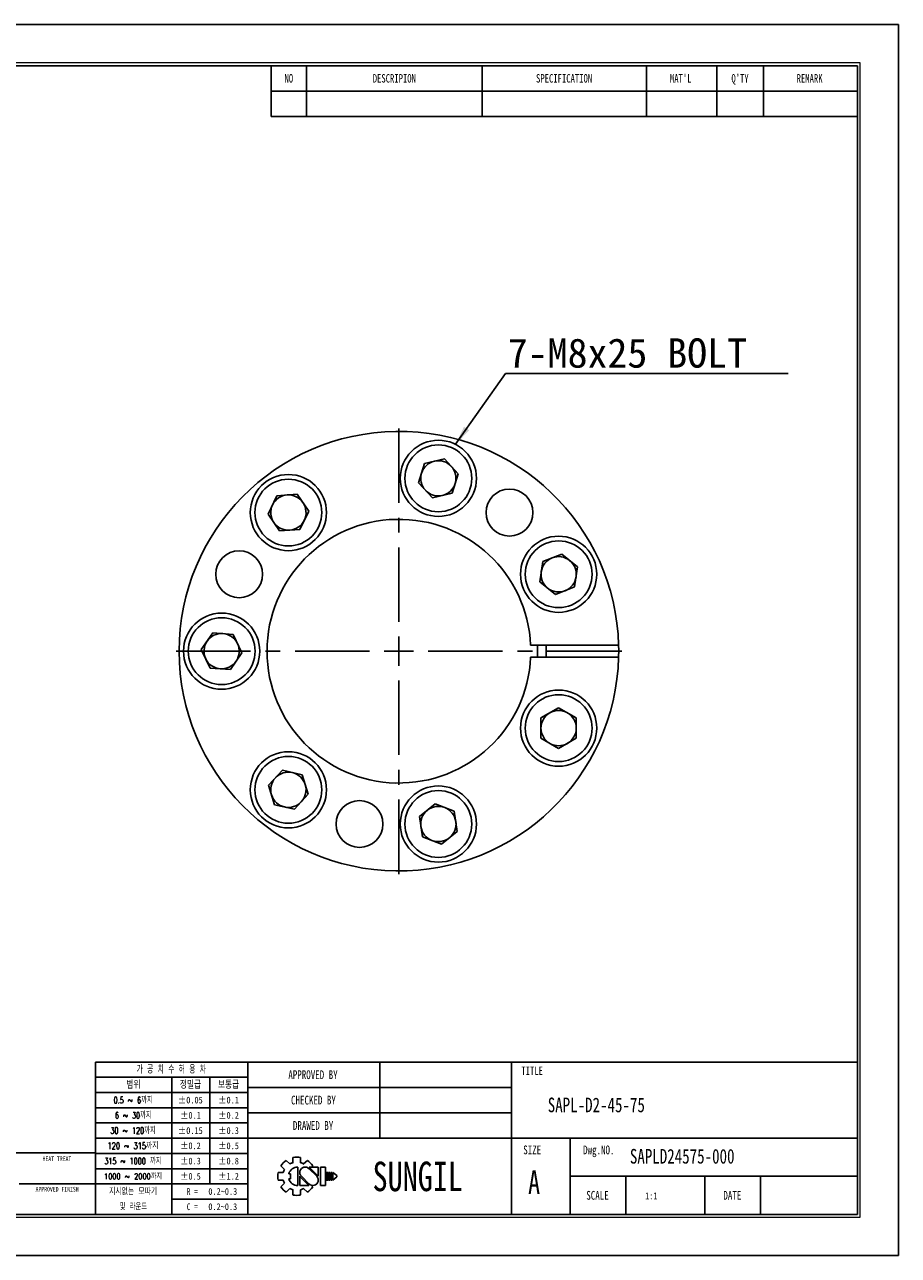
# Model space of a CAD drawing. Header units: millimetres. Extents: x 0 to 297, y 0 to 210.
# Tile 2 of 2: x 148 to 297, y 0 to 210. Entities that reach past the tile are written whole.
import ezdxf
from ezdxf.enums import TextEntityAlignment as Align

# ---------------------------------------------------------------- set-up
doc = ezdxf.new("R2010")
doc.units = ezdxf.units.MM
doc.header["$PDSIZE"] = -1
doc.linetypes.add('CENTERX2', pattern=[20.32, 12.7, -2.54, 2.54, -2.54])
doc.layers.add('문자', color=7, linetype='Continuous')
doc.layers.add('중심선', color=1, linetype='CENTERX2')
doc.layers.add('치수선', color=5, linetype='Continuous', lineweight=15)
doc.styles.add('SLDTEXTSTYLE0', font='TXT', dxfattribs={"width": 0.75})
doc.styles.add('SLDTEXTSTYLE1', font='TXT', dxfattribs={"width": 0.634615, "bigfont": 'bigfont'})
doc.styles.add('SLDTEXTSTYLE2', font='TXT', dxfattribs={"width": 0.75, "bigfont": 'bigfont'})
doc.styles.add('SLDTEXTSTYLE3', font='TXT', dxfattribs={"width": 0.694444, "bigfont": 'bigfont'})
doc.styles.add('SLDTEXTSTYLE4', font='TXT', dxfattribs={"width": 0.6875, "bigfont": 'bigfont'})
doc.styles.add('SLDTEXTSTYLE5', font='TXT', dxfattribs={"width": 0.7, "bigfont": 'bigfont'})
doc.styles.add('SLDTEXTSTYLE6', font='TXT', dxfattribs={"width": 0.692308, "bigfont": 'bigfont'})
doc.styles.add('SLDTEXTSTYLE7', font='TXT', dxfattribs={"width": 0.666667})
doc.dimstyles.new('SLDDIMSTYLE2', dxfattribs={"dimtxt": 0.18, "dimasz": 3.302, "dimexe": 0, "dimexo": 0.0625, "dimgap": 0, "dimtad": 0, "dimtih": 1, "dimtoh": 1, "dimdec": 0, "dimrnd": 1e-09, "dimzin": 0, "dimdsep": 46, "dimtxsty": 'Standard', "dimsah": 1, "dimcen": 0.09, "dimadec": 0, "dimazin": 0, "dimtfac": 3.302, "dimtdec": 0, "dimtofl": 0, "dimtmove": 0, "dimatfit": 3, "dimfxl": 1, "dimfrac": 2, "dimtolj": 1, "dimtzin": 0, "dimarcsym": 0})

# ---------------------------------------------------------------- blocks, each defined once
blk = doc.blocks.new('AAAA')
at = {"color": 250, "true_color": 0x191924}
for p, q in [((-298.87, 124.28), (-595.87, 124.28)), ((-298.87, -85.72), (-298.87, 124.28)), ((-595.87, -85.72), (-298.87, -85.72))]:
    blk.add_line(p, q, dxfattribs=at)
at = {"lineweight": 0}
for p, q in [((-305.37, 117.78), (-585.87, 117.78)), ((-305.37, -79.22), (-305.37, 117.78)), ((-585.87, -79.22), (-305.37, -79.22))]:
    blk.add_line(p, q, dxfattribs=at)
for p, q in [((-305.87, 117.28), (-585.37, 117.28)), ((-405.87, 117.28), (-405.87, 108.62)), ((-399.87, 117.28), (-399.87, 108.62)), ((-369.87, 117.28), (-369.87, 108.62)), ((-341.87, 117.28), (-341.87, 108.62)), ((-329.87, 117.28), (-329.87, 108.62)), ((-321.87, 117.28), (-321.87, 108.62)), ((-305.87, -78.72), (-305.87, 117.28)), ((-405.87, 112.95), (-305.87, 112.95)), ((-405.87, 108.62), (-305.87, 108.62)), ((-305.87, -52.72), (-435.87, -52.72)), ((-435.87, -52.72), (-435.87, -78.72)), ((-409.87, -52.72), (-409.87, -78.72)), ((-387.37, -52.72), (-387.37, -65.72)), ((-364.87, -52.72), (-364.87, -78.72)), ((-409.87, -55.32), (-435.87, -55.32)), ((-422.87, -55.32), (-422.87, -78.72)), ((-416.37, -55.32), (-416.37, -73.52)), ((-409.87, -57.92), (-435.87, -57.92)), ((-364.87, -57.05), (-409.87, -57.05)), ((-409.87, -60.52), (-435.87, -60.52)), ((-364.87, -61.38), (-409.87, -61.38)), ((-409.87, -63.12), (-435.87, -63.12)), ((-409.87, -65.72), (-435.87, -65.72)), ((-305.87, -65.72), (-409.87, -65.72)), ((-354.87, -65.72), (-354.87, -78.72)), ((-435.87, -68.22), (-533.87, -68.22)), ((-409.87, -68.32), (-435.87, -68.32)), ((-402.17, -69.02), (-402.17, -69.9)), ((-400.87, -69.02), (-400.87, -69.9)), ((-409.87, -70.92), (-435.87, -70.92)), ((-404.24, -70.42), (-403.62, -71.04)), ((-403.32, -69.5), (-402.7, -70.12)), ((-401.37, -70.64), (-401.37, -73.79)), ((-400.35, -70.12), (-399.72, -69.5)), ((-398.13, -72.22), (-399.46, -70.88)), ((-397.85, -72.19), (-399.4, -70.64)), ((-399.4, -70.64), (-397.85, -70.64)), ((-399.03, -70.64), (-398.81, -70.42)), ((-397.85, -70.64), (-397.85, -72.22)), ((-397.48, -70.64), (-397.48, -73.79)), ((-397.48, -70.64), (-396.61, -70.64)), ((-396.61, -70.64), (-396.61, -73.79)), ((-404.71, -71.57), (-403.84, -71.57)), ((-404.71, -71.57), (-403.84, -71.57)), ((-404.71, -72.86), (-403.84, -72.86)), ((-404.24, -74.01), (-403.62, -73.39)), ((-402.89, -71.78), (-402.59, -71.78)), ((-402.89, -72.65), (-402.59, -72.65)), ((-402.59, -71.78), (-402.59, -72.65)), ((-401.01, -72.22), (-401.01, -73.79)), ((-401.01, -72.24), (-399.45, -73.79)), ((-400.73, -72.22), (-399.39, -73.55)), ((-396.46, -71.57), (-396.46, -72.86)), ((-396.46, -71.57), (-396.24, -71.57)), ((-396.46, -72.86), (-396.24, -72.86)), ((-396.24, -71.57), (-396.24, -72.86)), ((-396.09, -71.57), (-396.09, -72.86)), ((-396.09, -71.57), (-395.88, -71.57)), ((-396.09, -72.86), (-395.88, -72.86)), ((-395.88, -71.57), (-395.88, -72.86)), ((-395.72, -71.57), (-395.72, -72.86)), ((-395.72, -71.57), (-395.51, -71.57)), ((-395.72, -72.86), (-395.51, -72.86)), ((-395.51, -71.57), (-395.51, -72.86)), ((-395.36, -71.57), (-395.36, -72.86)), ((-395.36, -71.57), (-394.71, -72.11)), ((-394.71, -72.32), (-395.36, -72.86)), ((-394.71, -72.11), (-394.71, -72.22)), ((-394.71, -72.11), (-394.71, -72.32)), ((-394.71, -72.22), (-394.71, -72.32)), ((-305.87, -72.22), (-354.87, -72.22)), ((-345.37, -72.22), (-345.37, -78.72)), ((-331.87, -72.22), (-331.87, -78.72)), ((-322.37, -72.22), (-322.37, -78.72)), ((-448.87, -73.52), (-435.87, -73.52)), ((-409.87, -73.52), (-435.87, -73.52)), ((-403.32, -74.93), (-402.7, -74.31)), ((-402.17, -74.53), (-402.17, -75.41)), ((-401.01, -73.79), (-399.45, -73.79)), ((-400.87, -74.53), (-400.87, -75.41)), ((-400.35, -74.31), (-399.72, -74.93)), ((-399.08, -73.74), (-398.81, -74.01)), ((-397.48, -73.79), (-396.61, -73.79)), ((-409.87, -76.12), (-422.87, -76.12)), ((-585.37, -78.72), (-305.87, -78.72))]:
    blk.add_line(p, q)
for centre, radius, start, end in [((-401.52, -72.22), 3.26, 78.4943, 101.5057), ((-401.52, -72.22), 3.26, 123.4943, 146.5057), ((-401.52, -72.22), 2.4, 150.6872, 164.3128), ((-401.37, -72.22), 1.58, 90, 164.0671), ((-401.52, -72.22), 2.4, 105.6872, 119.3128), ((-400.09, -71.56), 0.919, 43.2202, 225.8282), ((-401.52, -72.22), 2.4, 60.6872, 74.3128), ((-401.52, -72.22), 3.26, 33.4943, 56.5057), ((-401.52, -72.22), 3.26, 168.4943, 191.5057), ((-401.52, -72.22), 2.4, 195.6872, 209.3128), ((-401.37, -72.22), 1.58, 195.9329, 270), ((-398.77, -72.87), 0.919, 223.2202, 45.8282), ((-401.52, -72.22), 3.26, 213.4943, 236.5057), ((-401.52, -72.22), 2.4, 240.6872, 254.3128), ((-401.52, -72.22), 3.26, 258.4943, 281.5057), ((-401.52, -72.22), 2.4, 285.6872, 299.3128), ((-401.52, -72.22), 3.26, 303.4943, 326.5057)]:
    blk.add_arc(centre, radius, start, end)
for p in [(-387.37, -57.05), (-387.37, -61.38)]:
    blk.add_point(p)
at = {"color": 250, "true_color": 0x191924, "width": 0.75}
for tag, height, style, p in [('TITLE', 2.5, 'SLDTEXTSTYLE2', (-358.7, -62.04)), ('도번', 2.5, 'SLDTEXTSTYLE2', (-344.69, -70.81)), ('필렛', 1.15, 'SLDTEXTSTYLE0', (-416.62, -75.73)), ('SCALE', 1.2, 'SLDTEXTSTYLE0', (-342.09, -76.51)), ('DATE', 1.2, 'SLDTEXTSTYLE0', (-318.85, -76.56)), ('모따기', 1.15, 'SLDTEXTSTYLE0', (-416.62, -78.33))]:
    blk.add_attdef(tag, text='', height=height, dxfattribs=dict(at, style=style)).set_placement(p, align=Align.BOTTOM_LEFT)
at = {"layer": '문자', "attachment_point": 2}
for s, insert, char_height, style in [('NO', (-402.88, 115.84), 1.444, 'SLDTEXTSTYLE0'), ('DESCRIPION', (-384.88, 115.84), 1.444, 'SLDTEXTSTYLE0'), ('SPECIFICATION', (-355.91, 115.84), 1.444, 'SLDTEXTSTYLE0'), ("MAT'L", (-336.01, 115.84), 1.444, 'SLDTEXTSTYLE0'), ("Q'TY", (-325.89, 115.84), 1.444, 'SLDTEXTSTYLE0'), ('REMARK', (-314.02, 115.84), 1.444, 'SLDTEXTSTYLE0'), ('가 공 치 수 허 용 차', (-422.94, -53.37), 1.3, 'SLDTEXTSTYLE1'), ('APPROVED BY', (-398.76, -54.14), 1.5, 'SLDTEXTSTYLE0'), ('TITLE', (-361.36, -53.5), 1.444, 'SLDTEXTSTYLE0'), ('범위', (-429.4, -56), 1.25, 'SLDTEXTSTYLE2'), ('정밀급', (-419.66, -56), 1.25, 'SLDTEXTSTYLE2'), ('보통급', (-413.16, -56), 1.25, 'SLDTEXTSTYLE2'), ('0.5 ~ 6까지', (-429.45, -58.67), 1.1, 'SLDTEXTSTYLE3'), ('±0.05', (-419.68, -58.64), 1.15, 'SLDTEXTSTYLE0'), ('±0.1', (-413.16, -58.64), 1.15, 'SLDTEXTSTYLE0'), ('CHECKED BY', (-398.68, -58.47), 1.5, 'SLDTEXTSTYLE0'), ('6 ~ 30까지', (-429.43, -61.27), 1.1, 'SLDTEXTSTYLE4'), ('±0.1', (-419.66, -61.24), 1.15, 'SLDTEXTSTYLE0'), ('±0.2', (-413.16, -61.24), 1.15, 'SLDTEXTSTYLE0'), ('DRAWED BY', (-398.74, -62.8), 1.5, 'SLDTEXTSTYLE0'), ('30 ~ 120까지', (-429.46, -63.87), 1.1, 'SLDTEXTSTYLE5'), ('±0.15', (-419.68, -63.84), 1.15, 'SLDTEXTSTYLE0'), ('±0.3', (-413.16, -63.84), 1.15, 'SLDTEXTSTYLE0'), ('120 ~ 315까지', (-429.47, -66.47), 1.1, 'SLDTEXTSTYLE2'), ('±0.2', (-419.66, -66.44), 1.15, 'SLDTEXTSTYLE0'), ('±0.5', (-413.16, -66.44), 1.15, 'SLDTEXTSTYLE0'), ('SIZE', (-361.35, -66.97), 1.5, 'SLDTEXTSTYLE0'), ('Dwg.NO.', (-349.99, -66.97), 1.5, 'SLDTEXTSTYLE0'), ('HEAT TREAT', (-442.45, -68.82), 0.8, 'SLDTEXTSTYLE0'), ('315 ~ 1000 까지', (-429.48, -69.07), 1.1, 'SLDTEXTSTYLE6'), ('±0.3', (-419.66, -69.04), 1.15, 'SLDTEXTSTYLE0'), ('±0.8', (-413.16, -69.04), 1.15, 'SLDTEXTSTYLE0'), ('SUNGIL', (-380.89, -69.72), 5.032, 'SLDTEXTSTYLE0'), ('A', (-361.03, -71.23), 4, 'SLDTEXTSTYLE0'), ('1000 ~ 2000까지', (-429.47, -71.73), 0.99, 'SLDTEXTSTYLE2'), ('±0.5', (-419.66, -71.64), 1.15, 'SLDTEXTSTYLE0'), ('±1.2', (-413.16, -71.64), 1.15, 'SLDTEXTSTYLE0'), ('APPROVED FINISH', (-442.42, -74.02), 0.8, 'SLDTEXTSTYLE0'), ('지시없는 모따기', (-429.45, -74.27), 1.1, 'SLDTEXTSTYLE2'), ('R =', (-419.36, -74.24), 1.15, 'SLDTEXTSTYLE7'), ('SCALE', (-350.21, -74.72), 1.5, 'SLDTEXTSTYLE0'), ('DATE', (-327.2, -74.72), 1.5, 'SLDTEXTSTYLE0'), ('및 라운드', (-429.41, -76.87), 1.1, 'SLDTEXTSTYLE5'), ('C =', (-419.36, -76.84), 1.15, 'SLDTEXTSTYLE7')]:
    blk.add_mtext(s, dxfattribs=dict(at, insert=insert, char_height=char_height, style=style))
blk = doc.blocks.new('SW_NOTE_0')
at = {"layer": '문자', "color": 0}
blk.add_line((48.2, 0), (0, 0), dxfattribs=at)
at = {"layer": '문자', "color": 0, "insert": (0.38, 6.01), "char_height": 5, "attachment_point": 1}
blk.add_mtext('{\\C3;7-M8x25 BOLT}', dxfattribs=at)
blk = doc.blocks.new('SW_CENTERMARKSYMBOL_0')
at = {"layer": '중심선', "color": 0}
for p, q in [((0, 5), (0, 40)), ((0, 0), (0, 2.5)), ((-5, 0), (-40, 0)), ((0, 0), (-2.5, 0)), ((0, 0), (0, -2.5)), ((0, 0), (2.5, 0)), ((5, 0), (40, 0)), ((0, -5), (0, -40))]:
    blk.add_line(p, q, dxfattribs=at)

msp = doc.modelspace()

# ---------------------------------------------------------------- linework, layer by layer
for p, q in [((215.149, 131.871), (216.173, 135.192)), ((219.562, 135.966), (216.173, 135.192)), ((219.562, 135.966), (221.926, 133.418)), ((221.926, 133.418), (220.901, 130.097)), ((215.149, 131.871), (217.513, 129.323)), ((190.987, 129.675), (189.479, 126.544)), ((190.987, 129.675), (194.453, 129.935)), ((194.453, 129.935), (196.411, 127.063)), ((217.513, 129.323), (220.901, 130.097)), ((191.437, 123.672), (189.479, 126.544)), ((194.903, 123.932), (196.411, 127.063)), ((191.437, 123.672), (194.903, 123.932)), ((236.343, 118.445), (239.578, 119.715)), ((242.296, 117.548), (239.578, 119.715)), ((236.343, 118.445), (235.825, 115.008)), ((242.296, 117.548), (241.778, 114.111)), ((235.825, 115.008), (238.542, 112.841)), ((241.778, 114.111), (238.542, 112.841)), ((178.09, 103.413), (180.048, 106.284)), ((180.048, 106.284), (183.514, 106.025)), ((185.022, 102.893), (183.514, 106.025)), ((178.09, 103.413), (179.598, 100.281)), ((249.293, 104.153), (234.284, 104.153)), ((183.064, 100.022), (185.022, 102.893)), ((234.284, 102.153), (249.293, 102.153)), ((183.064, 100.022), (179.598, 100.281)), ((239.06, 93.504), (236.05, 91.766)), ((239.06, 93.504), (242.07, 91.766)), ((236.05, 91.766), (236.05, 88.29)), ((242.07, 88.29), (242.07, 91.766)), ((239.06, 86.552), (236.05, 88.29)), ((242.07, 88.29), (239.06, 86.552)), ((189.557, 80.276), (191.921, 82.824)), ((195.309, 82.05), (191.921, 82.824)), ((196.334, 78.729), (195.309, 82.05)), ((190.581, 76.955), (189.557, 80.276)), ((196.334, 78.729), (193.97, 76.181)), ((190.581, 76.955), (193.97, 76.181)), ((218.019, 77.098), (215.302, 74.931)), ((221.255, 75.828), (218.019, 77.098)), ((221.255, 75.828), (221.773, 72.392)), ((215.82, 71.494), (215.302, 74.931)), ((219.055, 70.225), (215.82, 71.494)), ((219.055, 70.225), (221.773, 72.392))]:
    msp.add_line(p, q)
at = {"flags": 128}
for points in [[(236.927, 102.153), (236.946, 103.081), (236.927, 104.153)], [(249.293, 102.153), (249.306, 103.299), (249.293, 104.153)]]:
    msp.add_lwpolyline(points, dxfattribs=at)
for centre, radius in [((218.537, 132.645), 6.5), ((218.537, 132.645), 5.7), ((192.945, 126.803), 6.5), ((192.945, 126.803), 5.7), ((230.666, 126.803), 4), ((239.06, 116.278), 6.5), ((239.06, 116.278), 5.7), ((184.552, 116.278), 4), ((181.556, 103.153), 6.5), ((181.556, 103.153), 5.7), ((239.06, 90.028), 6.5), ((239.06, 90.028), 5.7), ((192.945, 79.503), 6.5), ((192.945, 79.503), 5.7), ((218.537, 73.661), 6.5), ((218.537, 73.661), 5.7), ((205.075, 73.661), 4)]:
    msp.add_circle(centre, radius)
for centre, radius, start, end in [((211.806, 103.153), 37.5, 1.52807, 358.47193), ((218.537, 132.645), 3.01, 102.85714, 162.85714), ((218.537, 132.645), 3.01, 42.85714, 102.85714), ((218.537, 132.645), 3.01, 342.85714, 42.85714), ((218.537, 132.645), 3.01, 162.85714, 222.85714), ((218.537, 132.645), 3.01, 222.85714, 282.85714), ((218.537, 132.645), 3.01, 282.85714, 342.85714), ((192.945, 126.803), 3.01, 154.28571, 214.28571), ((192.945, 126.803), 3.01, 94.28571, 154.28571), ((192.945, 126.803), 3.01, 34.28571, 94.28571), ((192.945, 126.803), 3.01, 334.28571, 34.28571), ((211.806, 103.153), 22.5, 2.54732, 357.45268), ((192.945, 126.803), 3.01, 214.28571, 274.28571), ((192.945, 126.803), 3.01, 274.28571, 334.28571), ((239.06, 116.278), 3.01, 111.42857, 171.42857), ((239.06, 116.278), 3.01, 51.42857, 111.42857), ((239.06, 116.278), 3.01, 351.42857, 51.42857), ((239.06, 116.278), 3.01, 171.42857, 231.42857), ((239.06, 116.278), 3.01, 291.42857, 351.42857), ((239.06, 116.278), 3.01, 231.42857, 291.42857), ((181.556, 103.153), 3.01, 85.71429, 145.71429), ((181.556, 103.153), 3.01, 25.71429, 85.71429), ((181.556, 103.153), 3.01, 145.71429, 205.71429), ((181.556, 103.153), 3.01, 325.71429, 25.71429), ((211.806, 103.153), 23.645, 357.57611, 2.42389), ((181.556, 103.153), 3.01, 205.71429, 265.71429), ((181.556, 103.153), 3.01, 265.71429, 325.71429), ((239.06, 90.028), 3.01, 120, 180), ((239.06, 90.028), 3.01, 60, 120), ((239.06, 90.028), 3.01, 0, 60), ((239.06, 90.028), 3.01, 180, 240), ((239.06, 90.028), 3.01, 300, 0), ((239.06, 90.028), 3.01, 240, 300), ((192.945, 79.503), 3.01, 77.14286, 137.14286), ((192.945, 79.503), 3.01, 17.14286, 77.14286), ((192.945, 79.503), 3.01, 137.14286, 197.14286), ((192.945, 79.503), 3.01, 317.14286, 17.14286), ((192.945, 79.503), 3.01, 197.14286, 257.14286), ((192.945, 79.503), 3.01, 257.14286, 317.14286), ((218.537, 73.661), 3.01, 128.57143, 188.57143), ((218.537, 73.661), 3.01, 68.57143, 128.57143), ((218.537, 73.661), 3.01, 8.57143, 68.57143), ((218.537, 73.661), 3.01, 308.57143, 8.57143), ((218.537, 73.661), 3.01, 188.57143, 248.57143), ((218.537, 73.661), 3.01, 248.57143, 308.57143)]:
    msp.add_arc(centre, radius, start, end)

# ---------------------------------------------------------------- block references
at = {"color": 7, "linetype": 'Continuous'}
ref = msp.add_blockref('AAAA', (595.902, 85.776), dxfattribs=at)
ref.add_attrib('모따기', '0.2~0.3', dxfattribs={"layer": '문자', "height": 1.15, "style": 'SLDTEXTSTYLE0', "width": 0.75}).set_placement((179.283, 7.449), align=Align.BOTTOM_LEFT)
ref.add_attrib('필렛', '0.2~0.3', dxfattribs={"layer": '문자', "height": 1.15, "style": 'SLDTEXTSTYLE0', "width": 0.75}).set_placement((179.283, 10.049), align=Align.BOTTOM_LEFT)
ref.add_attrib('TITLE', 'SAPL-D2-45-75', dxfattribs={"layer": '문자', "height": 2.5, "style": 'SLDTEXTSTYLE0', "width": 0.75}).set_placement((237.199, 23.734), align=Align.BOTTOM_LEFT)
ref.add_attrib('도번', 'SAPLD24575-000', dxfattribs={"layer": '문자', "height": 2.5, "style": 'SLDTEXTSTYLE0', "width": 0.75}).set_placement((251.214, 14.971), align=Align.BOTTOM_LEFT)
ref.add_attrib('SCALE', '1:1', dxfattribs={"layer": '문자', "height": 1.2, "style": 'SLDTEXTSTYLE0', "width": 0.75}).set_placement((253.814, 9.262), align=Align.BOTTOM_LEFT)
at = {"layer": '중심선'}
msp.add_blockref('SW_CENTERMARKSYMBOL_0', (211.806, 103.153), dxfattribs=at)
at = {"layer": '치수선'}
msp.add_blockref('SW_NOTE_0', (230.005, 150.52), dxfattribs=at)

# ---------------------------------------------------------------- leaders
msp.add_leader([(221.454, 138.453), (230.005, 150.52)], dimstyle='SLDDIMSTYLE2', dxfattribs=at)

doc.saveas('drawing.dxf')
